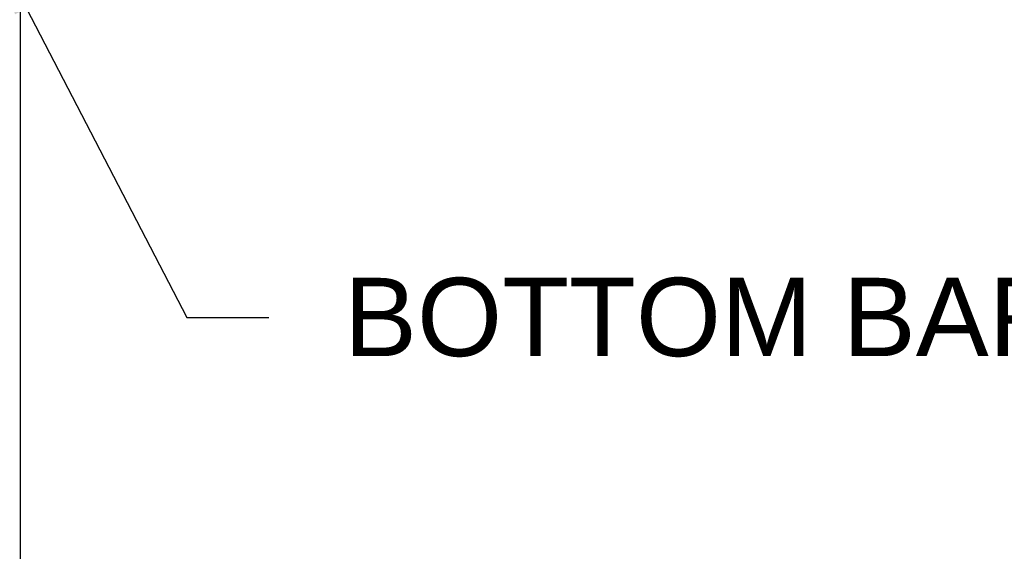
# Model space of a CAD drawing. Header units: inches. Extents: x 170 to 197.4, y 234.4 to 247.7.
# Tile 10 of 21: x 181.6 to 182.8, y 243.6 to 244.2. Entities that reach past the tile are written whole.
import ezdxf
from ezdxf import colors
from ezdxf.entities.mleader import LeaderData, LeaderLine
from ezdxf.math import Vec2, Vec3

# ---------------------------------------------------------------- set-up
doc = ezdxf.new("R2010")
doc.units = ezdxf.units.IN
doc.header["$LTSCALE"] = 0.25
doc.header["$MEASUREMENT"] = 0
doc.layers.add('780CD', color=7, linetype='Continuous')
doc.layers.add('ANNOTATIONS', color=1, linetype='Continuous')
doc.styles.add('ARIAL', font='arial.ttf', dxfattribs={"height": 0.09375})

msp = doc.modelspace()

# ---------------------------------------------------------------- linework, layer by layer
at = {"layer": '780CD', "linetype": 'Continuous'}
msp.add_line((181.62906, 244.5416), (181.62906, 239.90388), dxfattribs=at)

# ---------------------------------------------------------------- leaders
at = {"layer": 'ANNOTATIONS'}
ml = msp.add_multileader_mtext('Standard', dxfattribs=at)
ml.set_content('BOTTOM BAR STOP', color=256, style='ARIAL')
ml.set_leader_properties()
ml.build(insert=Vec2(0, 0))
ml.multileader.update_dxf_attribs({"dogleg_length": 0.36, "arrow_head_size": 0.09375})
ctx = ml.context
ctx.base_point, ctx.char_height, ctx.arrow_head_size, ctx.landing_gap_size, ctx.plane_origin = Vec3(181.92608, 243.85767), 0.09375, 0.09375, 0.09, Vec3(181.14104, 242.89411)
notes = []
notes.append((ctx, [(0, (1, 1, 0), (181.82812, 243.85767), (1, 0), 0.09796, [(0, [(181.59336, 244.31107)], 0, [])])]))
ctx.mtext.insert, ctx.mtext.width, ctx.mtext.flow_direction = Vec3(182.01608, 243.90535), 1.7447527, 5
for ctx, leaders in notes:
    for number, flags, end, landing, length, lines in leaders:
        leader = LeaderData()
        leader.index, (leader.has_last_leader_line, leader.has_dogleg_vector, leader.attachment_direction) = number, flags
        leader.last_leader_point, leader.dogleg_vector, leader.dogleg_length = Vec3(end), Vec3(landing), length
        for number, points, colour, breaks in lines:
            line = LeaderLine()
            line.index, line.vertices, line.color, line.breaks = number, Vec3.list(points), colors.encode_raw_color(colour), breaks
            leader.lines.append(line)
        ctx.leaders.append(leader)

doc.saveas('drawing.dxf')
